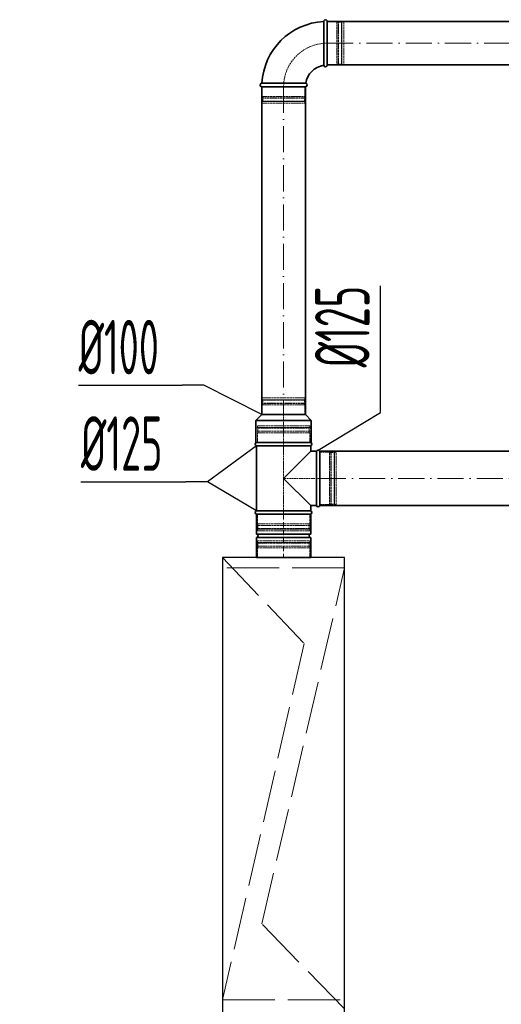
# Model space of a CAD drawing. Header units: millimetres. Extents: x -118717 to 8962, y 22910 to 145283.
# Tile 151 of 193: x -29221 to -28116, y 70634 to 72894. Entities that reach past the tile are written whole.
import ezdxf

# ---------------------------------------------------------------- set-up
doc = ezdxf.new("R2010")
doc.units = ezdxf.units.MM
for name, pattern in [('ACAD_ISO02W100', [15, 12, -3]), ('ACAD_ISO10W100', [18, 12, -3, 0, -3]), ('phl_thick', [0])]:
    doc.linetypes.add(name, pattern=pattern)
for name, color, linetype, lineweight in [('UT_KOTY - DIMENZE', 7, 'Continuous', 5), ('VZT_05 ETA (ODVOD) - OBRYS', 6, 'Continuous', 35), ('VZT_06 ETA (ODVOD) - OSA', 6, 'ACAD_ISO10W100', 5), ('VZT_21 ZAŘÍZENÍ - OBRYS', 1, 'Continuous', 30), ('VZT_22 ZAŘÍZENÍ - DETAIL', 8, 'Continuous', 5), ('VZT_60_KOTY - DIMENZE', 7, 'Continuous', 5)]:
    doc.layers.add(name, color=color, linetype=linetype, lineweight=lineweight)
doc.layers.add('VZT_07 ETA (ODVOD) - NETISK', color=8, linetype='ACAD_ISO02W100', lineweight=5, plot=False)
doc.styles.add('EVORA_125', font='isocp.shx', dxfattribs={"width": 0.6, "height": 125})
doc.styles.add('ISOCP 2.5', font='isocp.shx', dxfattribs={"width": 0.6, "height": 2.5})

msp = doc.modelspace()

# ---------------------------------------------------------------- linework, layer by layer
at = {"layer": 'VZT_05 ETA (ODVOD) - OBRYS'}
for p, q in [((-28523.6, 72890), (-28523.6, 72839.9)), ((-28515.6, 72890), (-28515.6, 72790)), ((-28665.6, 72748), (-28615.4, 72748)), ((-28565.6, 72740), (-28665.6, 72740)), ((-28665.6, 71987.5), (-28679.1, 71974)), ((-28665.6, 71987.5), (-28565.6, 71987.5)), ((-28565.6, 71987.5), (-28552.1, 71974)), ((-28679.1, 71974), (-28552.1, 71974)), ((-28679.1, 71923.5), (-28679.1, 71974)), ((-28552.1, 71923.5), (-28552.1, 71974)), ((-28679.1, 71923.5), (-28552.1, 71923.5)), ((-28553.1, 71923.5), (-28678.1, 71923.5)), ((-28553.1, 71915.8), (-28678.1, 71915.8)), ((-28678.1, 71915.8), (-28678.1, 71766.1)), ((-28553.1, 71915.8), (-28553.1, 71903.5)), ((-28553.1, 71903.5), (-28615.6, 71841)), ((-28540.3, 71903.5), (-28553.1, 71903.5)), ((-28540.3, 71778.5), (-28540.3, 71903.5)), ((-28532.6, 71778.5), (-28532.6, 71903.5)), ((-28615.6, 71841), (-28553.1, 71778.5)), ((-28540.3, 71778.5), (-28553.1, 71778.5)), ((-28553.1, 71778.5), (-28553.1, 71766.1)), ((-28553.1, 71766.1), (-28678.1, 71766.1)), ((-28678.1, 71758.5), (-28553.1, 71758.5)), ((-28678.1, 71758.5), (-28678.1, 71713)), ((-28678.1, 71758.5), (-28553.1, 71758.5)), ((-28553.1, 71758.5), (-28553.1, 71713)), ((-28678.1, 71713), (-28553.1, 71713)), ((-28678.1, 71705), (-28553.1, 71705)), ((-28678.1, 71705), (-28678.1, 71659.5)), ((-28553.1, 71705), (-28553.1, 71659.5)), ((-28678.1, 71659.5), (-28553.1, 71659.5))]:
    msp.add_line(p, q, dxfattribs=at)
for points in [[(-27403.1, 72890), (-28515.6, 72890)], [(-27403.1, 72790), (-28515.6, 72790)], [(-28665.6, 71987.5), (-28665.6, 72740)], [(-28565.6, 71987.5), (-28565.6, 72740)], [(-27750.1, 71903.5), (-28532.6, 71903.5)], [(-27750.1, 71778.5), (-28532.6, 71778.5)]]:
    msp.add_lwpolyline(points, dxfattribs=at)
for centre, radius, start, end in [((-28515.6, 72740), 150, 93.0572, 176.9428), ((-28519.6, 72890), 4, 0, 180), ((-28515.6, 72740), 50, 99.1478, 170.8522), ((-28519.6, 72790), 4, 189.1478, 0), ((-28665.6, 72744), 4, 90, 270), ((-28565.6, 72744), 4, 270, 80.8522), ((-28676.4, 71919.6), 4.17, 113.4678, 246.5322), ((-28554.8, 71919.6), 4.17, 293.4678, 66.5322), ((-28536.4, 71901.8), 4.17, 23.4678, 156.5322), ((-28536.4, 71780.1), 4.17, 203.4678, 336.5322), ((-28676.4, 71762.3), 4.17, 113.4678, 246.5322), ((-28554.8, 71762.3), 4.17, 293.4678, 66.5322), ((-28678.1, 71709), 4, 270, 90), ((-28553.1, 71709), 4, 90, 270)]:
    msp.add_arc(centre, radius, start, end, dxfattribs=at)
for points, knots in [([(-28523.6, 72839.9), (-28523.6, 72833.5), (-28523.6, 72827.2), (-28523.6, 72815.1), (-28523.6, 72809.5), (-28523.6, 72800), (-28523.6, 72796.2), (-28523.6, 72791), (-28523.6, 72789.5), (-28523.6, 72789.4), (-28523.6, 72789.4), (-28523.6, 72789.4)], [78.71119, 78.71119, 78.71119, 78.71119, 97.804615, 97.804615, 117.523893, 117.523893, 137.264303, 137.264303, 156.831737, 156.831737, 157.874915, 157.874915, 157.874915, 157.874915]), ([(-28565, 72748), (-28565, 72748), (-28566.1, 72748), (-28570.6, 72748), (-28574, 72748), (-28582.9, 72748), (-28588.3, 72748), (-28600.2, 72748), (-28606.7, 72748), (-28614, 72748), (-28614.7, 72748), (-28615.4, 72748)], [157.874915, 157.874915, 157.874915, 157.874915, 176.103874, 176.103874, 195.460379, 195.460379, 215.101284, 215.101284, 234.82164, 234.82164, 237.034743, 237.034743, 237.034743, 237.034743])]:
    msp.add_open_spline(points, degree=3, knots=knots, dxfattribs=at)
at = {"layer": 'VZT_06 ETA (ODVOD) - OSA', "ltscale": 0.3}
msp.add_lwpolyline([(-28615.6, 72740), (-28615.6, 72740, -0.414214), (-28515.6, 72840), (-28515.6, 72840)], format="xyb", dxfattribs=at)
at = {"layer": 'VZT_06 ETA (ODVOD) - OSA', "ltscale": 5}
for points in [[(-28515.6, 72840), (-27403.1, 72840)], [(-28615.6, 72740), (-28615.6, 71987.5)], [(-28532.6, 71841), (-27750.1, 71841)]]:
    msp.add_lwpolyline(points, dxfattribs=at)
at = {"layer": 'VZT_06 ETA (ODVOD) - OSA', "ltscale": 0.3}
for points in [[(-28615.6, 71923.5), (-28615.6, 71987.5)], [(-28532.6, 71841), (-28615.6, 71841)]]:
    msp.add_lwpolyline(points, dxfattribs=at)
at = {"layer": 'VZT_06 ETA (ODVOD) - OSA'}
msp.add_lwpolyline([(-28615.6, 71758.5), (-28615.6, 71659.5)], dxfattribs=at)
at = {"layer": 'VZT_07 ETA (ODVOD) - NETISK', "ltscale": 0.4}
for p, q in [((-28515.6, 72889), (-28493.6, 72889)), ((-28493.6, 72889), (-28493.6, 72791)), ((-28493.6, 72888), (-28490.1, 72888)), ((-28490.1, 72890), (-28490.1, 72790)), ((-28490.1, 72890), (-28489.6, 72890)), ((-28489.6, 72890), (-28489.6, 72790)), ((-28489.6, 72888), (-28482.6, 72888)), ((-28482.6, 72890), (-28482.6, 72790)), ((-28482.6, 72890), (-28482.1, 72890)), ((-28482.1, 72890), (-28482.1, 72790)), ((-28482.1, 72888), (-28481.6, 72888)), ((-28481.6, 72889), (-28481.6, 72791)), ((-28481.6, 72889), (-28477.6, 72889)), ((-28477.6, 72889), (-28477.6, 72791)), ((-28515.6, 72791), (-28493.6, 72791)), ((-28493.6, 72792), (-28490.1, 72792)), ((-28490.1, 72790), (-28489.6, 72790)), ((-28489.6, 72792), (-28482.6, 72792)), ((-28482.6, 72790), (-28482.1, 72790)), ((-28482.1, 72792), (-28481.6, 72792)), ((-28481.6, 72791), (-28477.6, 72791)), ((-28664.6, 72718), (-28664.6, 72740)), ((-28566.6, 72718), (-28566.6, 72740)), ((-28665.6, 72714.5), (-28565.6, 72714.5)), ((-28665.6, 72714), (-28665.6, 72714.5)), ((-28665.6, 72714), (-28565.6, 72714)), ((-28665.6, 72707), (-28565.6, 72707)), ((-28665.6, 72706.5), (-28665.6, 72707)), ((-28665.6, 72706.5), (-28565.6, 72706.5)), ((-28664.6, 72718), (-28566.6, 72718)), ((-28664.6, 72706), (-28566.6, 72706)), ((-28664.6, 72702), (-28664.6, 72706)), ((-28664.6, 72702), (-28566.6, 72702)), ((-28663.6, 72714.5), (-28663.6, 72718)), ((-28663.6, 72707), (-28663.6, 72714)), ((-28663.6, 72706), (-28663.6, 72706.5)), ((-28567.6, 72714.5), (-28567.6, 72718)), ((-28567.6, 72707), (-28567.6, 72714)), ((-28567.6, 72706), (-28567.6, 72706.5)), ((-28566.6, 72702), (-28566.6, 72706)), ((-28565.6, 72714), (-28565.6, 72714.5)), ((-28565.6, 72706.5), (-28565.6, 72707)), ((-28565.6, 72021), (-28665.6, 72021)), ((-28665.6, 72021), (-28665.6, 72020.5)), ((-28565.6, 72020.5), (-28665.6, 72020.5)), ((-28566.6, 72025.5), (-28664.6, 72025.5)), ((-28664.6, 72025.5), (-28664.6, 72021.5)), ((-28566.6, 72021.5), (-28664.6, 72021.5)), ((-28663.6, 72021.5), (-28663.6, 72021)), ((-28663.6, 72020.5), (-28663.6, 72013.5)), ((-28567.6, 72021.5), (-28567.6, 72021)), ((-28567.6, 72020.5), (-28567.6, 72013.5)), ((-28566.6, 72025.5), (-28566.6, 72021.5)), ((-28565.6, 72021), (-28565.6, 72020.5)), ((-28565.6, 72013.5), (-28665.6, 72013.5)), ((-28665.6, 72013.5), (-28665.6, 72013)), ((-28565.6, 72013), (-28665.6, 72013)), ((-28566.6, 72009.5), (-28664.6, 72009.5)), ((-28664.6, 72009.5), (-28664.6, 71987.5)), ((-28663.6, 72013), (-28663.6, 72009.5)), ((-28567.6, 72013), (-28567.6, 72009.5)), ((-28566.6, 72009.5), (-28566.6, 71987.5)), ((-28565.6, 72013.5), (-28565.6, 72013)), ((-28554.6, 71957), (-28676.6, 71957)), ((-28676.6, 71956.5), (-28676.6, 71957)), ((-28554.6, 71956.5), (-28676.6, 71956.5)), ((-28555.6, 71961.5), (-28675.6, 71961.5)), ((-28675.6, 71957.5), (-28675.6, 71961.5)), ((-28555.6, 71957.5), (-28675.6, 71957.5)), ((-28674.6, 71957), (-28674.6, 71957.5)), ((-28674.6, 71949.5), (-28674.6, 71956.5)), ((-28556.6, 71957), (-28556.6, 71957.5)), ((-28556.6, 71949.5), (-28556.6, 71956.5)), ((-28555.6, 71957.5), (-28555.6, 71961.5)), ((-28554.6, 71956.5), (-28554.6, 71957)), ((-28554.6, 71949.5), (-28676.6, 71949.5)), ((-28676.6, 71949), (-28676.6, 71949.5)), ((-28554.6, 71949), (-28676.6, 71949)), ((-28555.6, 71945.5), (-28675.6, 71945.5)), ((-28675.6, 71923.5), (-28675.6, 71945.5)), ((-28674.6, 71945.5), (-28674.6, 71949)), ((-28556.6, 71945.5), (-28556.6, 71949)), ((-28555.6, 71923.5), (-28555.6, 71945.5)), ((-28554.6, 71949), (-28554.6, 71949.5)), ((-28532.6, 71901), (-28510.6, 71901)), ((-28510.6, 71781), (-28510.6, 71901)), ((-28510.6, 71900), (-28507.1, 71900)), ((-28507.1, 71780), (-28507.1, 71902)), ((-28507.1, 71902), (-28506.6, 71902)), ((-28506.6, 71780), (-28506.6, 71902)), ((-28506.6, 71900), (-28499.6, 71900)), ((-28499.6, 71780), (-28499.6, 71902)), ((-28499.6, 71902), (-28499.1, 71902)), ((-28499.1, 71780), (-28499.1, 71902)), ((-28499.1, 71900), (-28498.6, 71900)), ((-28498.6, 71781), (-28498.6, 71901)), ((-28498.6, 71901), (-28494.6, 71901)), ((-28494.6, 71781), (-28494.6, 71901)), ((-28532.6, 71781), (-28510.6, 71781)), ((-28510.6, 71782), (-28507.1, 71782)), ((-28507.1, 71780), (-28506.6, 71780)), ((-28506.6, 71782), (-28499.6, 71782)), ((-28499.6, 71780), (-28499.1, 71780)), ((-28499.1, 71782), (-28498.6, 71782)), ((-28498.6, 71781), (-28494.6, 71781)), ((-28675.6, 71736.5), (-28675.6, 71758.5)), ((-28555.6, 71736.5), (-28555.6, 71758.5)), ((-28554.6, 71733), (-28676.6, 71733)), ((-28676.6, 71732.5), (-28676.6, 71733)), ((-28554.6, 71732.5), (-28676.6, 71732.5)), ((-28555.6, 71736.5), (-28675.6, 71736.5)), ((-28674.6, 71733), (-28674.6, 71736.5)), ((-28674.6, 71725.5), (-28674.6, 71732.5)), ((-28556.6, 71733), (-28556.6, 71736.5)), ((-28556.6, 71725.5), (-28556.6, 71732.5)), ((-28554.6, 71732.5), (-28554.6, 71733)), ((-28554.6, 71725.5), (-28676.6, 71725.5)), ((-28676.6, 71725), (-28676.6, 71725.5)), ((-28554.6, 71725), (-28676.6, 71725)), ((-28555.6, 71724.5), (-28675.6, 71724.5)), ((-28675.6, 71720.5), (-28675.6, 71724.5)), ((-28555.6, 71720.5), (-28675.6, 71720.5)), ((-28674.6, 71724.5), (-28674.6, 71725)), ((-28556.6, 71724.5), (-28556.6, 71725)), ((-28555.6, 71720.5), (-28555.6, 71724.5)), ((-28554.6, 71725), (-28554.6, 71725.5)), ((-28676.6, 71693), (-28554.6, 71693)), ((-28676.6, 71692.5), (-28676.6, 71693)), ((-28676.6, 71692.5), (-28554.6, 71692.5)), ((-28676.6, 71685.5), (-28554.6, 71685.5)), ((-28676.6, 71685), (-28676.6, 71685.5)), ((-28676.6, 71685), (-28554.6, 71685)), ((-28675.6, 71697.5), (-28555.6, 71697.5)), ((-28675.6, 71693.5), (-28675.6, 71697.5)), ((-28675.6, 71693.5), (-28555.6, 71693.5)), ((-28675.6, 71681.5), (-28555.6, 71681.5)), ((-28675.6, 71659.5), (-28675.6, 71681.5)), ((-28674.6, 71693), (-28674.6, 71693.5)), ((-28674.6, 71685.5), (-28674.6, 71692.5)), ((-28674.6, 71681.5), (-28674.6, 71685)), ((-28556.6, 71693), (-28556.6, 71693.5)), ((-28556.6, 71685.5), (-28556.6, 71692.5)), ((-28556.6, 71681.5), (-28556.6, 71685)), ((-28555.6, 71693.5), (-28555.6, 71697.5)), ((-28555.6, 71659.5), (-28555.6, 71681.5)), ((-28554.6, 71692.5), (-28554.6, 71693)), ((-28554.6, 71685), (-28554.6, 71685.5))]:
    msp.add_line(p, q, dxfattribs=at)
msp.add_lwpolyline([(-28615.6, 71923.5), (-28615.6, 71758.5)], dxfattribs=at)
at = {"layer": 'VZT_21 ZAŘÍZENÍ - OBRYS'}
msp.add_lwpolyline([(-28755.6, 71659.5), (-28755.6, 70159.5), (-28475.6, 70159.5), (-28475.6, 71659.5)], close=True, dxfattribs=at)
at = {"layer": 'VZT_22 ZAŘÍZENÍ - DETAIL', "linetype": 'ACAD_ISO02W100', "lineweight": 5, "ltscale": 10}
for points in [[(-28755.6, 71659.5), (-28568.4, 71462), (-28755.6, 70643.8)], [(-28475.6, 71635.5), (-28755.6, 71635.5)], [(-28475.6, 70623.2), (-28665.7, 70817.9), (-28475.6, 71635.5)], [(-28755.6, 70643.8), (-28475.6, 70643.8)]]:
    msp.add_lwpolyline(points, dxfattribs=at)
at = {"layer": 'VZT_60_KOTY - DIMENZE', "linetype": 'ByBlock', "lineweight": -2}
for p, q in [((-28798.7, 72054.8), (-28848.7, 72054.8)), ((-28393.4, 71992.3), (-28393.4, 72042.3)), ((-28790.2, 71833.3), (-28840.2, 71833.3))]:
    msp.add_line(p, q, dxfattribs=at)
for points in [[(-28393.4, 72042.3), (-28393.4, 72282.9)], [(-29086.2, 72054.8), (-28848.7, 72054.8)], [(-28665.6, 71987.5), (-28798.7, 72054.8)], [(-28798.7, 72054.8), (-28798.7, 72054.8)], [(-28798.7, 72054.8), (-28798.7, 72054.8)], [(-28536.4, 71906), (-28393.4, 71992.3)], [(-28678.1, 71915.8), (-28790.2, 71833.3)], [(-29080.8, 71833.3), (-28840.2, 71833.3)], [(-28678.1, 71766.1), (-28790.2, 71833.3)], [(-28790.2, 71833.3), (-28790.2, 71833.3)]]:
    msp.add_lwpolyline(points, dxfattribs=at)

# ---------------------------------------------------------------- texts
at = {"layer": 'UT_KOTY - DIMENZE', "insert": (-29135.6, 70306.6), "char_height": 125, "attachment_point": 5, "rotation": 90, "style": 'ISOCP 2.5'}
msp.add_mtext('min 500 mm', dxfattribs=at)
at = {"layer": 'VZT_60_KOTY - DIMENZE', "linetype": 'phl_thick', "insert": (-28543.4, 72282.9), "char_height": 125, "attachment_point": 3, "rotation": 90, "style": 'EVORA_125'}
msp.add_mtext('%%C125', dxfattribs=at)
at = {"layer": 'VZT_60_KOTY - DIMENZE', "linetype": 'phl_thick', "char_height": 125, "attachment_point": 1, "style": 'EVORA_125'}
for s, insert in [('%%C100', (-29086.2, 72204.8)), ('%%C125', (-29080.8, 71983.3))]:
    msp.add_mtext(s, dxfattribs=dict(at, insert=insert))

doc.saveas('drawing.dxf')
